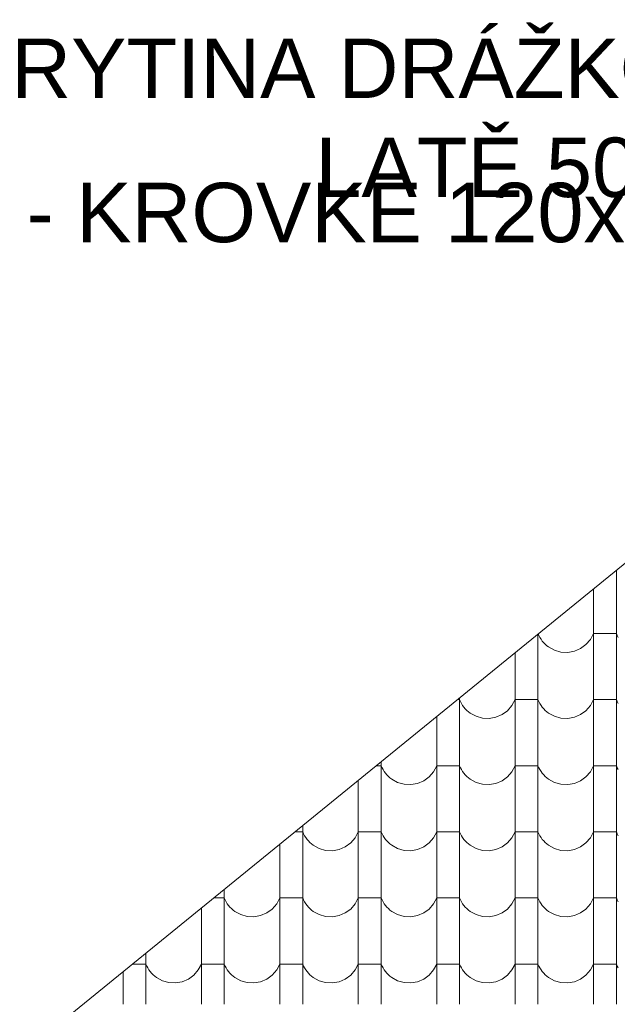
# Model space of a CAD drawing. Header units: millimetres. Extents: x -20699 to 32021, y -4298 to 11971.
# Tile 16 of 74: x -16926 to -15669, y 8829 to 10899. Entities that reach past the tile are written whole.
import ezdxf

# ---------------------------------------------------------------- set-up
doc = ezdxf.new("R2010")
doc.units = ezdxf.units.MM
doc.header["$MEASUREMENT"] = 0
for name, color, linetype in [('A-A_1_Anotace - SP', 7, 'Continuous'), ('A-A_1_Bourané_Konstrukce - střechy a skořepiny', 7, 'Continuous'), ('A-A_1_Bourané_Výplně - Povrchové', 7, 'Continuous'), ('A-A_1_Konstrukce - střechy a skořepiny', 7, 'Continuous')]:
    doc.layers.add(name, color=color, linetype=linetype)
doc.styles.add('GENEROVANÝ_STYL_1', font='txt')

# ---------------------------------------------------------------- blocks, each defined once
blk = doc.blocks.new('*X1', base_point=(-21954.7, -8431.5))
at = {"layer": 'A-A_1_Bourané_Výplně - Povrchové', "color": 251, "linetype": 'Continuous', "lineweight": 20, "true_color": 0x6a6a6a}
for p, q in [((-15670.9, 9741.6), (-15670.9, 9663)), ((-15718.9, 9702.5), (-15718.9, 9663)), ((-15718.9, 9662.5), (-15718.9, 9524)), ((-15670.9, 9662.5), (-15670.9, 9524)), ((-15725.6, 9596), (-15718.9, 9608.5)), ((-15694.9, 9608.5), (-15718.9, 9608.5)), ((-15670.9, 9608.5), (-15694.9, 9608.5)), ((-15670.9, 9608.5), (-15669, 9604.3)), ((-15835.9, 9607.4), (-15835.9, 9524)), ((-15835.5, 9607.7), (-15834, 9604.3)), ((-15834, 9604.3), (-15831.9, 9600.3)), ((-15831.9, 9600.3), (-15829.5, 9596.4)), ((-15829.5, 9596.4), (-15826.8, 9592.7)), ((-15826.8, 9592.7), (-15823.9, 9589.3)), ((-15823.9, 9589.3), (-15820.7, 9586)), ((-15734.9, 9585.2), (-15725.6, 9596)), ((-15669, 9604.3), (-15666.9, 9600.3)), ((-15883.9, 9568.3), (-15883.9, 9524)), ((-15820.7, 9586), (-15817.3, 9583)), ((-15817.3, 9583), (-15813.7, 9580.2)), ((-15813.7, 9580.2), (-15801.2, 9573.4)), ((-15801.2, 9573.4), (-15787.6, 9569.5)), ((-15787.6, 9569.5), (-15773.4, 9568.8)), ((-15773.4, 9568.8), (-15759.4, 9571.3)), ((-15759.4, 9571.3), (-15746.4, 9576.9)), ((-15746.4, 9576.9), (-15734.9, 9585.2)), ((-15883.9, 9523.5), (-15883.9, 9385)), ((-15835.9, 9523.5), (-15835.9, 9385)), ((-15718.9, 9523.5), (-15718.9, 9385)), ((-15670.9, 9523.5), (-15670.9, 9385)), ((-16000.9, 9469.5), (-16005.4, 9469.5)), ((-16000.9, 9473.2), (-16000.9, 9385)), ((-16000.9, 9469.5), (-15999, 9465.3)), ((-15999, 9465.3), (-15996.9, 9461.3)), ((-15890.6, 9457), (-15883.9, 9469.5)), ((-15859.9, 9469.5), (-15883.9, 9469.5)), ((-15835.9, 9469.5), (-15859.9, 9469.5)), ((-15835.9, 9469.5), (-15834, 9465.3)), ((-15834, 9465.3), (-15831.9, 9461.3)), ((-15725.6, 9457), (-15718.9, 9469.5)), ((-15694.9, 9469.5), (-15718.9, 9469.5)), ((-15670.9, 9469.5), (-15694.9, 9469.5)), ((-15670.9, 9469.5), (-15669, 9465.3)), ((-15669, 9465.3), (-15666.9, 9461.3)), ((-15996.9, 9461.3), (-15994.5, 9457.4)), ((-15994.5, 9457.4), (-15991.8, 9453.7)), ((-15991.8, 9453.7), (-15988.9, 9450.3)), ((-15988.9, 9450.3), (-15985.7, 9447)), ((-15985.7, 9447), (-15982.3, 9444)), ((-15982.3, 9444), (-15978.7, 9441.2)), ((-15911.4, 9437.9), (-15899.9, 9446.2)), ((-15899.9, 9446.2), (-15890.6, 9457)), ((-15831.9, 9461.3), (-15829.5, 9457.4)), ((-15829.5, 9457.4), (-15826.8, 9453.7)), ((-15826.8, 9453.7), (-15823.9, 9450.3)), ((-15823.9, 9450.3), (-15820.7, 9447)), ((-15820.7, 9447), (-15817.3, 9444)), ((-15817.3, 9444), (-15813.7, 9441.2)), ((-15746.4, 9437.9), (-15734.9, 9446.2)), ((-15734.9, 9446.2), (-15725.6, 9457)), ((-16048.9, 9434.1), (-16048.9, 9385)), ((-15978.7, 9441.2), (-15966.2, 9434.4)), ((-15966.2, 9434.4), (-15952.6, 9430.5)), ((-15952.6, 9430.5), (-15938.4, 9429.8)), ((-15938.4, 9429.8), (-15924.4, 9432.3)), ((-15924.4, 9432.3), (-15911.4, 9437.9)), ((-15813.7, 9441.2), (-15801.2, 9434.4)), ((-15801.2, 9434.4), (-15787.6, 9430.5)), ((-15787.6, 9430.5), (-15773.4, 9429.8)), ((-15773.4, 9429.8), (-15759.4, 9432.3)), ((-15759.4, 9432.3), (-15746.4, 9437.9)), ((-16048.9, 9384.5), (-16048.9, 9246)), ((-16000.9, 9384.5), (-16000.9, 9246)), ((-15883.9, 9384.5), (-15883.9, 9246)), ((-15835.9, 9384.5), (-15835.9, 9246)), ((-15718.9, 9384.5), (-15718.9, 9246)), ((-15670.9, 9384.5), (-15670.9, 9246)), ((-16165.9, 9339), (-16165.9, 9246)), ((-16165.9, 9330.5), (-16176.3, 9330.5)), ((-16165.9, 9330.5), (-16164, 9326.3)), ((-16164, 9326.3), (-16161.9, 9322.3)), ((-16161.9, 9322.3), (-16159.5, 9318.4)), ((-16159.5, 9318.4), (-16156.8, 9314.7)), ((-16064.9, 9307.2), (-16055.6, 9318)), ((-16055.6, 9318), (-16048.9, 9330.5)), ((-16024.9, 9330.5), (-16048.9, 9330.5)), ((-16000.9, 9330.5), (-16024.9, 9330.5)), ((-16000.9, 9330.5), (-15999, 9326.3)), ((-15999, 9326.3), (-15996.9, 9322.3)), ((-15996.9, 9322.3), (-15994.5, 9318.4)), ((-15994.5, 9318.4), (-15991.8, 9314.7)), ((-15899.9, 9307.2), (-15890.6, 9318)), ((-15890.6, 9318), (-15883.9, 9330.5)), ((-15859.9, 9330.5), (-15883.9, 9330.5)), ((-15835.9, 9330.5), (-15859.9, 9330.5)), ((-15835.9, 9330.5), (-15834, 9326.3)), ((-15834, 9326.3), (-15831.9, 9322.3)), ((-15831.9, 9322.3), (-15829.5, 9318.4)), ((-15829.5, 9318.4), (-15826.8, 9314.7)), ((-15734.9, 9307.2), (-15725.6, 9318)), ((-15725.6, 9318), (-15718.9, 9330.5)), ((-15694.9, 9330.5), (-15718.9, 9330.5)), ((-15670.9, 9330.5), (-15694.9, 9330.5)), ((-15670.9, 9330.5), (-15669, 9326.3)), ((-15669, 9326.3), (-15666.9, 9322.3)), ((-16213.9, 9299.9), (-16213.9, 9246)), ((-16156.8, 9314.7), (-16153.9, 9311.3)), ((-16153.9, 9311.3), (-16150.7, 9308)), ((-16150.7, 9308), (-16147.3, 9305)), ((-16147.3, 9305), (-16143.7, 9302.2)), ((-16143.7, 9302.2), (-16131.2, 9295.4)), ((-16089.4, 9293.3), (-16076.4, 9298.9)), ((-16076.4, 9298.9), (-16064.9, 9307.2)), ((-15991.8, 9314.7), (-15988.9, 9311.3)), ((-15988.9, 9311.3), (-15985.7, 9308)), ((-15985.7, 9308), (-15982.3, 9305)), ((-15982.3, 9305), (-15978.7, 9302.2)), ((-15978.7, 9302.2), (-15966.2, 9295.4)), ((-15924.4, 9293.3), (-15911.4, 9298.9)), ((-15911.4, 9298.9), (-15899.9, 9307.2)), ((-15826.8, 9314.7), (-15823.9, 9311.3)), ((-15823.9, 9311.3), (-15820.7, 9308)), ((-15820.7, 9308), (-15817.3, 9305)), ((-15817.3, 9305), (-15813.7, 9302.2)), ((-15813.7, 9302.2), (-15801.2, 9295.4)), ((-15759.4, 9293.3), (-15746.4, 9298.9)), ((-15746.4, 9298.9), (-15734.9, 9307.2)), ((-16131.2, 9295.4), (-16117.6, 9291.5)), ((-16117.6, 9291.5), (-16103.4, 9290.8)), ((-16103.4, 9290.8), (-16089.4, 9293.3)), ((-15966.2, 9295.4), (-15952.6, 9291.5)), ((-15952.6, 9291.5), (-15938.4, 9290.8)), ((-15938.4, 9290.8), (-15924.4, 9293.3)), ((-15801.2, 9295.4), (-15787.6, 9291.5)), ((-15787.6, 9291.5), (-15773.4, 9290.8)), ((-15773.4, 9290.8), (-15759.4, 9293.3)), ((-16213.9, 9245.5), (-16213.9, 9107)), ((-16165.9, 9245.5), (-16165.9, 9107)), ((-16048.9, 9245.5), (-16048.9, 9107)), ((-16000.9, 9245.5), (-16000.9, 9107)), ((-15883.9, 9245.5), (-15883.9, 9107)), ((-15835.9, 9245.5), (-15835.9, 9107)), ((-15718.9, 9245.5), (-15718.9, 9107)), ((-15670.9, 9245.5), (-15670.9, 9107)), ((-16330.9, 9204.8), (-16330.9, 9107)), ((-16330.9, 9191.5), (-16347.3, 9191.5)), ((-16330.9, 9191.5), (-16329, 9187.3)), ((-16329, 9187.3), (-16326.9, 9183.3)), ((-16326.9, 9183.3), (-16324.5, 9179.4)), ((-16324.5, 9179.4), (-16321.8, 9175.7)), ((-16321.8, 9175.7), (-16318.9, 9172.3)), ((-16229.9, 9168.2), (-16220.6, 9179)), ((-16220.6, 9179), (-16213.9, 9191.5)), ((-16189.9, 9191.5), (-16213.9, 9191.5)), ((-16165.9, 9191.5), (-16189.9, 9191.5)), ((-16165.9, 9191.5), (-16164, 9187.3)), ((-16164, 9187.3), (-16161.9, 9183.3)), ((-16161.9, 9183.3), (-16159.5, 9179.4)), ((-16159.5, 9179.4), (-16156.8, 9175.7)), ((-16156.8, 9175.7), (-16153.9, 9172.3)), ((-16064.9, 9168.2), (-16055.6, 9179)), ((-16055.6, 9179), (-16048.9, 9191.5)), ((-16024.9, 9191.5), (-16048.9, 9191.5)), ((-16000.9, 9191.5), (-16024.9, 9191.5)), ((-16000.9, 9191.5), (-15999, 9187.3)), ((-15999, 9187.3), (-15996.9, 9183.3)), ((-15996.9, 9183.3), (-15994.5, 9179.4)), ((-15994.5, 9179.4), (-15991.8, 9175.7)), ((-15991.8, 9175.7), (-15988.9, 9172.3)), ((-15899.9, 9168.2), (-15890.6, 9179)), ((-15890.6, 9179), (-15883.9, 9191.5)), ((-15859.9, 9191.5), (-15883.9, 9191.5)), ((-15835.9, 9191.5), (-15859.9, 9191.5)), ((-15835.9, 9191.5), (-15834, 9187.3)), ((-15834, 9187.3), (-15831.9, 9183.3)), ((-15831.9, 9183.3), (-15829.5, 9179.4)), ((-15829.5, 9179.4), (-15826.8, 9175.7)), ((-15826.8, 9175.7), (-15823.9, 9172.3)), ((-15734.9, 9168.2), (-15725.6, 9179)), ((-15725.6, 9179), (-15718.9, 9191.5)), ((-15694.9, 9191.5), (-15718.9, 9191.5)), ((-15670.9, 9191.5), (-15694.9, 9191.5)), ((-15670.9, 9191.5), (-15669, 9187.3)), ((-15669, 9187.3), (-15666.9, 9183.3)), ((-16378.9, 9165.7), (-16378.9, 9107)), ((-16318.9, 9172.3), (-16315.7, 9169)), ((-16315.7, 9169), (-16312.3, 9166)), ((-16312.3, 9166), (-16308.7, 9163.2)), ((-16308.7, 9163.2), (-16296.2, 9156.4)), ((-16296.2, 9156.4), (-16282.6, 9152.5)), ((-16282.6, 9152.5), (-16268.4, 9151.8)), ((-16268.4, 9151.8), (-16254.4, 9154.3)), ((-16254.4, 9154.3), (-16241.4, 9159.9)), ((-16241.4, 9159.9), (-16229.9, 9168.2)), ((-16153.9, 9172.3), (-16150.7, 9169)), ((-16150.7, 9169), (-16147.3, 9166)), ((-16147.3, 9166), (-16143.7, 9163.2)), ((-16143.7, 9163.2), (-16131.2, 9156.4)), ((-16131.2, 9156.4), (-16117.6, 9152.5)), ((-16117.6, 9152.5), (-16103.4, 9151.8)), ((-16103.4, 9151.8), (-16089.4, 9154.3)), ((-16089.4, 9154.3), (-16076.4, 9159.9)), ((-16076.4, 9159.9), (-16064.9, 9168.2)), ((-15988.9, 9172.3), (-15985.7, 9169)), ((-15985.7, 9169), (-15982.3, 9166)), ((-15982.3, 9166), (-15978.7, 9163.2)), ((-15978.7, 9163.2), (-15966.2, 9156.4)), ((-15966.2, 9156.4), (-15952.6, 9152.5)), ((-15952.6, 9152.5), (-15938.4, 9151.8)), ((-15938.4, 9151.8), (-15924.4, 9154.3)), ((-15924.4, 9154.3), (-15911.4, 9159.9)), ((-15911.4, 9159.9), (-15899.9, 9168.2)), ((-15823.9, 9172.3), (-15820.7, 9169)), ((-15820.7, 9169), (-15817.3, 9166)), ((-15817.3, 9166), (-15813.7, 9163.2)), ((-15813.7, 9163.2), (-15801.2, 9156.4)), ((-15801.2, 9156.4), (-15787.6, 9152.5)), ((-15787.6, 9152.5), (-15773.4, 9151.8)), ((-15773.4, 9151.8), (-15759.4, 9154.3)), ((-15759.4, 9154.3), (-15746.4, 9159.9)), ((-15746.4, 9159.9), (-15734.9, 9168.2)), ((-16378.9, 9106.5), (-16378.9, 8968)), ((-16330.9, 9106.5), (-16330.9, 8968)), ((-16213.9, 9106.5), (-16213.9, 8968)), ((-16165.9, 9106.5), (-16165.9, 8968)), ((-16048.9, 9106.5), (-16048.9, 8968)), ((-16000.9, 9106.5), (-16000.9, 8968)), ((-15883.9, 9106.5), (-15883.9, 8968)), ((-15835.9, 9106.5), (-15835.9, 8968)), ((-15718.9, 9106.5), (-15718.9, 8968)), ((-15670.9, 9106.5), (-15670.9, 8968)), ((-16495.9, 9070.6), (-16495.9, 8968)), ((-16495.9, 9052.5), (-16518.2, 9052.5)), ((-16495.9, 9052.5), (-16494, 9048.3)), ((-16385.6, 9040), (-16378.9, 9052.5)), ((-16354.9, 9052.5), (-16378.9, 9052.5)), ((-16330.9, 9052.5), (-16354.9, 9052.5)), ((-16330.9, 9052.5), (-16329, 9048.3)), ((-16220.6, 9040), (-16213.9, 9052.5)), ((-16189.9, 9052.5), (-16213.9, 9052.5)), ((-16165.9, 9052.5), (-16189.9, 9052.5)), ((-16165.9, 9052.5), (-16164, 9048.3)), ((-16055.6, 9040), (-16048.9, 9052.5)), ((-16024.9, 9052.5), (-16048.9, 9052.5)), ((-16000.9, 9052.5), (-16024.9, 9052.5)), ((-16000.9, 9052.5), (-15999, 9048.3)), ((-15890.6, 9040), (-15883.9, 9052.5)), ((-15859.9, 9052.5), (-15883.9, 9052.5)), ((-15835.9, 9052.5), (-15859.9, 9052.5)), ((-15835.9, 9052.5), (-15834, 9048.3)), ((-15725.6, 9040), (-15718.9, 9052.5)), ((-15694.9, 9052.5), (-15718.9, 9052.5)), ((-15670.9, 9052.5), (-15694.9, 9052.5)), ((-15670.9, 9052.5), (-15669, 9048.3)), ((-16543.9, 9031.6), (-16543.9, 8968)), ((-16494, 9048.3), (-16491.9, 9044.3)), ((-16491.9, 9044.3), (-16489.5, 9040.4)), ((-16489.5, 9040.4), (-16486.8, 9036.7)), ((-16486.8, 9036.7), (-16483.9, 9033.3)), ((-16483.9, 9033.3), (-16480.7, 9030)), ((-16480.7, 9030), (-16477.3, 9027)), ((-16406.4, 9020.9), (-16394.9, 9029.2)), ((-16394.9, 9029.2), (-16385.6, 9040)), ((-16329, 9048.3), (-16326.9, 9044.3)), ((-16326.9, 9044.3), (-16324.5, 9040.4)), ((-16324.5, 9040.4), (-16321.8, 9036.7)), ((-16321.8, 9036.7), (-16318.9, 9033.3)), ((-16318.9, 9033.3), (-16315.7, 9030)), ((-16315.7, 9030), (-16312.3, 9027)), ((-16241.4, 9020.9), (-16229.9, 9029.2)), ((-16229.9, 9029.2), (-16220.6, 9040)), ((-16164, 9048.3), (-16161.9, 9044.3)), ((-16161.9, 9044.3), (-16159.5, 9040.4)), ((-16159.5, 9040.4), (-16156.8, 9036.7)), ((-16156.8, 9036.7), (-16153.9, 9033.3)), ((-16153.9, 9033.3), (-16150.7, 9030)), ((-16150.7, 9030), (-16147.3, 9027)), ((-16076.4, 9020.9), (-16064.9, 9029.2)), ((-16064.9, 9029.2), (-16055.6, 9040)), ((-15999, 9048.3), (-15996.9, 9044.3)), ((-15996.9, 9044.3), (-15994.5, 9040.4)), ((-15994.5, 9040.4), (-15991.8, 9036.7)), ((-15991.8, 9036.7), (-15988.9, 9033.3)), ((-15988.9, 9033.3), (-15985.7, 9030)), ((-15985.7, 9030), (-15982.3, 9027)), ((-15911.4, 9020.9), (-15899.9, 9029.2)), ((-15899.9, 9029.2), (-15890.6, 9040)), ((-15834, 9048.3), (-15831.9, 9044.3)), ((-15831.9, 9044.3), (-15829.5, 9040.4)), ((-15829.5, 9040.4), (-15826.8, 9036.7)), ((-15826.8, 9036.7), (-15823.9, 9033.3)), ((-15823.9, 9033.3), (-15820.7, 9030)), ((-15820.7, 9030), (-15817.3, 9027)), ((-15746.4, 9020.9), (-15734.9, 9029.2)), ((-15734.9, 9029.2), (-15725.6, 9040)), ((-15669, 9048.3), (-15666.9, 9044.3)), ((-16477.3, 9027), (-16473.7, 9024.2)), ((-16473.7, 9024.2), (-16461.2, 9017.4)), ((-16461.2, 9017.4), (-16447.6, 9013.5)), ((-16447.6, 9013.5), (-16433.4, 9012.8)), ((-16433.4, 9012.8), (-16419.4, 9015.3)), ((-16419.4, 9015.3), (-16406.4, 9020.9)), ((-16312.3, 9027), (-16308.7, 9024.2)), ((-16308.7, 9024.2), (-16296.2, 9017.4)), ((-16296.2, 9017.4), (-16282.6, 9013.5)), ((-16282.6, 9013.5), (-16268.4, 9012.8)), ((-16268.4, 9012.8), (-16254.4, 9015.3)), ((-16254.4, 9015.3), (-16241.4, 9020.9)), ((-16147.3, 9027), (-16143.7, 9024.2)), ((-16143.7, 9024.2), (-16131.2, 9017.4)), ((-16131.2, 9017.4), (-16117.6, 9013.5)), ((-16117.6, 9013.5), (-16103.4, 9012.8)), ((-16103.4, 9012.8), (-16089.4, 9015.3)), ((-16089.4, 9015.3), (-16076.4, 9020.9)), ((-15982.3, 9027), (-15978.7, 9024.2)), ((-15978.7, 9024.2), (-15966.2, 9017.4)), ((-15966.2, 9017.4), (-15952.6, 9013.5)), ((-15952.6, 9013.5), (-15938.4, 9012.8)), ((-15938.4, 9012.8), (-15924.4, 9015.3)), ((-15924.4, 9015.3), (-15911.4, 9020.9)), ((-15817.3, 9027), (-15813.7, 9024.2)), ((-15813.7, 9024.2), (-15801.2, 9017.4)), ((-15801.2, 9017.4), (-15787.6, 9013.5)), ((-15787.6, 9013.5), (-15773.4, 9012.8)), ((-15773.4, 9012.8), (-15759.4, 9015.3)), ((-15759.4, 9015.3), (-15746.4, 9020.9)), ((-16543.9, 8967.5), (-16543.9, 8829)), ((-16495.9, 8967.5), (-16495.9, 8829)), ((-16378.9, 8967.5), (-16378.9, 8829)), ((-16330.9, 8967.5), (-16330.9, 8829)), ((-16213.9, 8967.5), (-16213.9, 8829)), ((-16165.9, 8967.5), (-16165.9, 8829)), ((-16048.9, 8967.5), (-16048.9, 8829)), ((-16000.9, 8967.5), (-16000.9, 8829)), ((-15883.9, 8967.5), (-15883.9, 8829)), ((-15835.9, 8967.5), (-15835.9, 8829)), ((-15718.9, 8967.5), (-15718.9, 8829)), ((-15670.9, 8967.5), (-15670.9, 8829)), ((-16660.9, 8936.4), (-16660.9, 8829)), ((-16684.9, 8913.5), (-16689.1, 8913.5)), ((-16660.9, 8913.5), (-16684.9, 8913.5)), ((-16660.9, 8913.5), (-16659, 8909.3)), ((-16659, 8909.3), (-16656.9, 8905.3)), ((-16656.9, 8905.3), (-16654.5, 8901.4)), ((-16550.6, 8901), (-16543.9, 8913.5)), ((-16519.9, 8913.5), (-16543.9, 8913.5)), ((-16495.9, 8913.5), (-16519.9, 8913.5)), ((-16495.9, 8913.5), (-16494, 8909.3)), ((-16494, 8909.3), (-16491.9, 8905.3)), ((-16491.9, 8905.3), (-16489.5, 8901.4)), ((-16385.6, 8901), (-16378.9, 8913.5)), ((-16354.9, 8913.5), (-16378.9, 8913.5)), ((-16330.9, 8913.5), (-16354.9, 8913.5)), ((-16330.9, 8913.5), (-16329, 8909.3)), ((-16329, 8909.3), (-16326.9, 8905.3)), ((-16326.9, 8905.3), (-16324.5, 8901.4)), ((-16220.6, 8901), (-16213.9, 8913.5)), ((-16189.9, 8913.5), (-16213.9, 8913.5)), ((-16165.9, 8913.5), (-16189.9, 8913.5)), ((-16165.9, 8913.5), (-16164, 8909.3)), ((-16164, 8909.3), (-16161.9, 8905.3)), ((-16161.9, 8905.3), (-16159.5, 8901.4)), ((-16055.6, 8901), (-16048.9, 8913.5)), ((-16024.9, 8913.5), (-16048.9, 8913.5)), ((-16000.9, 8913.5), (-16024.9, 8913.5)), ((-16000.9, 8913.5), (-15999, 8909.3)), ((-15999, 8909.3), (-15996.9, 8905.3)), ((-15996.9, 8905.3), (-15994.5, 8901.4)), ((-15890.6, 8901), (-15883.9, 8913.5)), ((-15859.9, 8913.5), (-15883.9, 8913.5)), ((-15835.9, 8913.5), (-15859.9, 8913.5)), ((-15835.9, 8913.5), (-15834, 8909.3)), ((-15834, 8909.3), (-15831.9, 8905.3)), ((-15831.9, 8905.3), (-15829.5, 8901.4)), ((-15725.6, 8901), (-15718.9, 8913.5)), ((-15694.9, 8913.5), (-15718.9, 8913.5)), ((-15670.9, 8913.5), (-15694.9, 8913.5)), ((-15670.9, 8913.5), (-15669, 8909.3)), ((-15669, 8909.3), (-15666.9, 8905.3)), ((-16708.9, 8897.4), (-16708.9, 8829)), ((-16654.5, 8901.4), (-16651.8, 8897.7)), ((-16651.8, 8897.7), (-16648.9, 8894.3)), ((-16648.9, 8894.3), (-16645.7, 8891)), ((-16645.7, 8891), (-16642.3, 8888)), ((-16642.3, 8888), (-16638.7, 8885.2)), ((-16638.7, 8885.2), (-16626.2, 8878.4)), ((-16571.4, 8881.9), (-16559.9, 8890.2)), ((-16559.9, 8890.2), (-16550.6, 8901)), ((-16489.5, 8901.4), (-16486.8, 8897.7)), ((-16486.8, 8897.7), (-16483.9, 8894.3)), ((-16483.9, 8894.3), (-16480.7, 8891)), ((-16480.7, 8891), (-16477.3, 8888)), ((-16477.3, 8888), (-16473.7, 8885.2)), ((-16473.7, 8885.2), (-16461.2, 8878.4)), ((-16406.4, 8881.9), (-16394.9, 8890.2)), ((-16394.9, 8890.2), (-16385.6, 8901)), ((-16324.5, 8901.4), (-16321.8, 8897.7)), ((-16321.8, 8897.7), (-16318.9, 8894.3)), ((-16318.9, 8894.3), (-16315.7, 8891)), ((-16315.7, 8891), (-16312.3, 8888)), ((-16312.3, 8888), (-16308.7, 8885.2)), ((-16308.7, 8885.2), (-16296.2, 8878.4)), ((-16241.4, 8881.9), (-16229.9, 8890.2)), ((-16229.9, 8890.2), (-16220.6, 8901)), ((-16159.5, 8901.4), (-16156.8, 8897.7)), ((-16156.8, 8897.7), (-16153.9, 8894.3)), ((-16153.9, 8894.3), (-16150.7, 8891)), ((-16150.7, 8891), (-16147.3, 8888)), ((-16147.3, 8888), (-16143.7, 8885.2)), ((-16143.7, 8885.2), (-16131.2, 8878.4)), ((-16076.4, 8881.9), (-16064.9, 8890.2)), ((-16064.9, 8890.2), (-16055.6, 8901)), ((-15994.5, 8901.4), (-15991.8, 8897.7)), ((-15991.8, 8897.7), (-15988.9, 8894.3)), ((-15988.9, 8894.3), (-15985.7, 8891)), ((-15985.7, 8891), (-15982.3, 8888)), ((-15982.3, 8888), (-15978.7, 8885.2)), ((-15978.7, 8885.2), (-15966.2, 8878.4)), ((-15911.4, 8881.9), (-15899.9, 8890.2)), ((-15899.9, 8890.2), (-15890.6, 8901)), ((-15829.5, 8901.4), (-15826.8, 8897.7)), ((-15826.8, 8897.7), (-15823.9, 8894.3)), ((-15823.9, 8894.3), (-15820.7, 8891)), ((-15820.7, 8891), (-15817.3, 8888)), ((-15817.3, 8888), (-15813.7, 8885.2)), ((-15813.7, 8885.2), (-15801.2, 8878.4)), ((-15746.4, 8881.9), (-15734.9, 8890.2)), ((-15734.9, 8890.2), (-15725.6, 8901)), ((-16626.2, 8878.4), (-16612.6, 8874.5)), ((-16612.6, 8874.5), (-16598.4, 8873.8)), ((-16598.4, 8873.8), (-16584.4, 8876.3)), ((-16584.4, 8876.3), (-16571.4, 8881.9)), ((-16461.2, 8878.4), (-16447.6, 8874.5)), ((-16447.6, 8874.5), (-16433.4, 8873.8)), ((-16433.4, 8873.8), (-16419.4, 8876.3)), ((-16419.4, 8876.3), (-16406.4, 8881.9)), ((-16296.2, 8878.4), (-16282.6, 8874.5)), ((-16282.6, 8874.5), (-16268.4, 8873.8)), ((-16268.4, 8873.8), (-16254.4, 8876.3)), ((-16254.4, 8876.3), (-16241.4, 8881.9)), ((-16131.2, 8878.4), (-16117.6, 8874.5)), ((-16117.6, 8874.5), (-16103.4, 8873.8)), ((-16103.4, 8873.8), (-16089.4, 8876.3)), ((-16089.4, 8876.3), (-16076.4, 8881.9)), ((-15966.2, 8878.4), (-15952.6, 8874.5)), ((-15952.6, 8874.5), (-15938.4, 8873.8)), ((-15938.4, 8873.8), (-15924.4, 8876.3)), ((-15924.4, 8876.3), (-15911.4, 8881.9)), ((-15801.2, 8878.4), (-15787.6, 8874.5)), ((-15787.6, 8874.5), (-15773.4, 8873.8)), ((-15773.4, 8873.8), (-15759.4, 8876.3)), ((-15759.4, 8876.3), (-15746.4, 8881.9))]:
    blk.add_line(p, q, dxfattribs=at)

msp = doc.modelspace()

# ---------------------------------------------------------------- linework, layer by layer
at = {"layer": 'A-A_1_Bourané_Konstrukce - střechy a skořepiny', "color": 42, "linetype": 'Continuous', "lineweight": 13, "true_color": 0xe4ad2c, "flags": 128}
msp.add_lwpolyline([(-18955.5, 7070.2), (-9632, 7058.1), (-4363.3, 10800.4), (-14369, 10800.4)], close=True, dxfattribs=at)

# ---------------------------------------------------------------- block references
at = {"layer": 'A-A_1_Konstrukce - střechy a skořepiny', "color": 9, "linetype": 'Continuous', "lineweight": 13}
msp.add_blockref('*X1', (-21954.7, -8431.5), dxfattribs=at)

# ---------------------------------------------------------------- texts
at = {"layer": 'A-A_1_Anotace - SP', "color": 42, "linetype": 'Continuous', "lineweight": 13, "true_color": 0xe4ad2c, "style": 'GENEROVANÝ_STYL_1'}
for s, insert, char_height, attachment_point in [('\\A1;{\\pqr;\\fArial|b0|i0|c238|p38;TAŠKOVÁ KRYTINA DRÁŽKOVÁ\\fArial|b0|i0|c238|p38;\\H0.978726x;- \\P\\pqr;\\fArial|b0|i0|c238|p38;\\H1.021736x;LATĚ 50x30\\fArial|b0|i0|c238|p38; \\fArial|b0|i0|c238|p38;\\H0.978726x;-\\fArial|b0|i0|c238|p38;\\H1.021736x; \\P\\pqr;\\fArial|b0|i0|c238|p38;}', (-15238.1, 10692.3), 125, 6), ('\\A1;{\\pql;\\fArial|b0|i0|c238|p38;PONECHÁNY\\fArial|b0|i0|c238|p38; - \\fArial|b0|i0|c238|p38;\\H1.023982x;KROVKE 120x140  \\fArial|b0|i0|c238|p38;\\H0.978726x;- }', (-18039.3, 10493.1), 122.0725, 4)]:
    msp.add_mtext(s, dxfattribs=dict(at, insert=insert, char_height=char_height, attachment_point=attachment_point))

doc.saveas('drawing.dxf')
